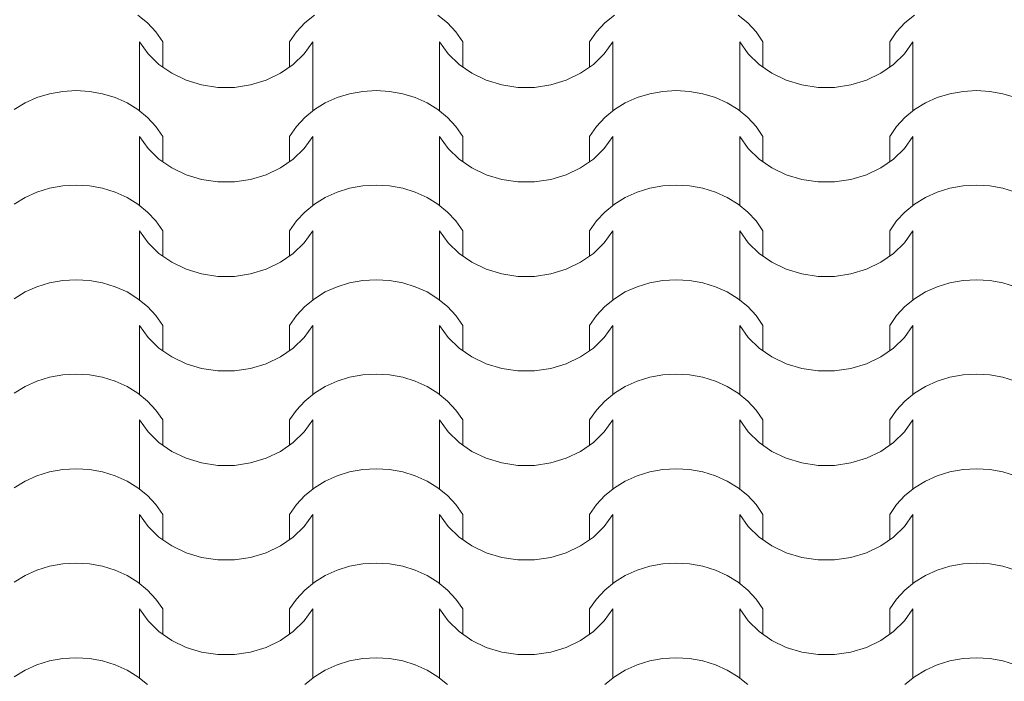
# Model space of a CAD drawing. Extents: x -631805 to -376315, y -40155 to 84873.
# Tile 249 of 256: x -485976 to -484643, y 69260 to 70157. Entities that reach past the tile are written whole.
import ezdxf

# ---------------------------------------------------------------- set-up
doc = ezdxf.new("R2010")
doc.units = 0
doc.header["$MEASUREMENT"] = 0
doc.linetypes.add('Dashed', pattern=[564.444447, 282.222223, -282.222223])
doc.layers.add('arch wypelnienia_Nr_Pióra__102', color=252, linetype='Continuous', lineweight=9)

# ---------------------------------------------------------------- blocks, each defined once
blk = doc.blocks.new('*X885')
at = {"layer": 'arch wypelnienia_Nr_Pióra__102', "linetype": 'Continuous'}
for p, q in [((-487501.3, 134625), (-487514.4, 134635.7)), ((-487275.4, 134635.7), (-487288.5, 134625)), ((-487094.9, 134625), (-487108, 134635.7)), ((-486869, 134635.7), (-486882.1, 134625)), ((-486688.5, 134625), (-486701.6, 134635.7)), ((-486462.6, 134635.7), (-486475.7, 134625)), ((-487490, 134612.8), (-487501.3, 134625)), ((-487288.5, 134625), (-487299.8, 134612.8)), ((-487083.6, 134612.8), (-487094.9, 134625)), ((-486882.1, 134625), (-486893.4, 134612.8)), ((-486677.2, 134612.8), (-486688.5, 134625)), ((-486475.7, 134625), (-486487, 134612.8)), ((-487480.8, 134599.4), (-487490, 134612.8)), ((-487299.8, 134612.8), (-487309, 134599.4)), ((-487074.4, 134599.4), (-487083.6, 134612.8)), ((-486893.4, 134612.8), (-486902.6, 134599.4)), ((-486668, 134599.4), (-486677.2, 134612.8)), ((-486487, 134612.8), (-486496.2, 134599.4)), ((-487512.2, 134525.1), (-487512.2, 134599.4)), ((-487512.2, 134599.4), (-487500.6, 134583.2)), ((-487480.8, 134565.3), (-487480.8, 134599.4)), ((-487309, 134565.3), (-487309, 134599.4)), ((-487289.2, 134583.2), (-487277.6, 134599.4)), ((-487277.6, 134525.1), (-487277.6, 134599.4)), ((-487105.8, 134525.1), (-487105.8, 134599.4)), ((-487105.8, 134599.4), (-487094.2, 134583.2)), ((-487074.4, 134565.3), (-487074.4, 134599.4)), ((-486902.6, 134565.3), (-486902.6, 134599.4)), ((-486882.8, 134583.2), (-486871.2, 134599.4)), ((-486871.2, 134525.1), (-486871.2, 134599.4)), ((-486699.4, 134525.1), (-486699.4, 134599.4)), ((-486699.4, 134599.4), (-486687.8, 134583.2)), ((-486668, 134565.3), (-486668, 134599.4)), ((-486496.2, 134565.3), (-486496.2, 134599.4)), ((-486476.4, 134583.2), (-486464.8, 134599.4)), ((-486464.8, 134525.1), (-486464.8, 134599.4)), ((-487512.2, 134506), (-487512.2, 134580.4)), ((-487500.6, 134583.2), (-487485.9, 134568.8)), ((-487303.9, 134568.8), (-487289.2, 134583.2)), ((-487277.6, 134506), (-487277.6, 134580.4)), ((-487105.8, 134506), (-487105.8, 134580.4)), ((-487094.2, 134583.2), (-487079.5, 134568.8)), ((-486897.5, 134568.8), (-486882.8, 134583.2)), ((-486871.2, 134506), (-486871.2, 134580.4)), ((-486699.4, 134506), (-486699.4, 134580.4)), ((-486687.8, 134583.2), (-486673.1, 134568.8)), ((-486491.1, 134568.8), (-486476.4, 134583.2)), ((-486464.8, 134506), (-486464.8, 134580.4)), ((-487485.9, 134568.8), (-487468.6, 134556.8)), ((-487321.2, 134556.8), (-487303.9, 134568.8)), ((-487079.5, 134568.8), (-487062.2, 134556.8)), ((-486914.8, 134556.8), (-486897.5, 134568.8)), ((-486673.1, 134568.8), (-486655.8, 134556.8)), ((-486508.4, 134556.8), (-486491.1, 134568.8)), ((-487468.6, 134556.8), (-487449.1, 134547.5)), ((-487340.7, 134547.5), (-487321.2, 134556.8)), ((-487062.2, 134556.8), (-487042.7, 134547.5)), ((-486934.3, 134547.5), (-486914.8, 134556.8)), ((-486655.8, 134556.8), (-486636.3, 134547.5)), ((-486527.9, 134547.5), (-486508.4, 134556.8)), ((-487449.1, 134547.5), (-487428.1, 134541.1)), ((-487428.1, 134541.1), (-487406.1, 134537.8)), ((-487406.1, 134537.8), (-487394.9, 134537.8)), ((-487394.9, 134537.8), (-487383.7, 134537.8)), ((-487383.7, 134537.8), (-487361.7, 134541.1)), ((-487361.7, 134541.1), (-487340.7, 134547.5)), ((-487042.7, 134547.5), (-487021.7, 134541.1)), ((-487021.7, 134541.1), (-486999.7, 134537.8)), ((-486999.7, 134537.8), (-486988.5, 134537.8)), ((-486988.5, 134537.8), (-486977.3, 134537.8)), ((-486977.3, 134537.8), (-486955.3, 134541.1)), ((-486955.3, 134541.1), (-486934.3, 134547.5)), ((-486636.3, 134547.5), (-486615.3, 134541.1)), ((-486615.3, 134541.1), (-486593.3, 134537.8)), ((-486593.3, 134537.8), (-486582.1, 134537.8)), ((-486582.1, 134537.8), (-486570.9, 134537.8)), ((-486570.9, 134537.8), (-486548.9, 134541.1)), ((-486548.9, 134541.1), (-486527.9, 134547.5)), ((-487651, 134523.9), (-487667.1, 134516.6)), ((-487634, 134529.1), (-487651, 134523.9)), ((-487616.2, 134532.3), (-487634, 134529.1)), ((-487598.1, 134533.4), (-487616.2, 134532.3)), ((-487580, 134532.3), (-487598.1, 134533.4)), ((-487562.2, 134529.1), (-487580, 134532.3)), ((-487545.2, 134523.9), (-487562.2, 134529.1)), ((-487529.1, 134516.6), (-487545.2, 134523.9)), ((-487244.6, 134523.9), (-487260.7, 134516.6)), ((-487227.6, 134529.1), (-487244.6, 134523.9)), ((-487209.8, 134532.3), (-487227.6, 134529.1)), ((-487191.7, 134533.4), (-487209.8, 134532.3)), ((-487173.6, 134532.3), (-487191.7, 134533.4)), ((-487155.8, 134529.1), (-487173.6, 134532.3)), ((-487138.8, 134523.9), (-487155.8, 134529.1)), ((-487122.7, 134516.6), (-487138.8, 134523.9)), ((-486838.2, 134523.9), (-486854.3, 134516.6)), ((-486821.2, 134529.1), (-486838.2, 134523.9)), ((-486803.4, 134532.3), (-486821.2, 134529.1)), ((-486785.3, 134533.4), (-486803.4, 134532.3)), ((-486767.2, 134532.3), (-486785.3, 134533.4)), ((-486749.4, 134529.1), (-486767.2, 134532.3)), ((-486732.4, 134523.9), (-486749.4, 134529.1)), ((-486716.3, 134516.6), (-486732.4, 134523.9)), ((-486431.8, 134523.9), (-486447.9, 134516.6)), ((-486414.8, 134529.1), (-486431.8, 134523.9)), ((-486397, 134532.3), (-486414.8, 134529.1)), ((-486378.9, 134533.4), (-486397, 134532.3)), ((-486360.8, 134532.3), (-486378.9, 134533.4)), ((-486343, 134529.1), (-486360.8, 134532.3)), ((-486326, 134523.9), (-486343, 134529.1)), ((-487667.1, 134516.6), (-487681.8, 134507.6)), ((-487514.4, 134507.6), (-487529.1, 134516.6)), ((-487260.7, 134516.6), (-487275.4, 134507.6)), ((-487108, 134507.6), (-487122.7, 134516.6)), ((-486854.3, 134516.6), (-486869, 134507.6)), ((-486701.6, 134507.6), (-486716.3, 134516.6)), ((-486447.9, 134516.6), (-486462.6, 134507.6)), ((-487501.3, 134496.9), (-487514.4, 134507.6)), ((-487490, 134484.7), (-487501.3, 134496.9)), ((-487288.5, 134496.9), (-487299.8, 134484.7)), ((-487275.4, 134507.6), (-487288.5, 134496.9)), ((-487094.9, 134496.9), (-487108, 134507.6)), ((-487083.6, 134484.7), (-487094.9, 134496.9)), ((-486882.1, 134496.9), (-486893.4, 134484.7)), ((-486869, 134507.6), (-486882.1, 134496.9)), ((-486688.5, 134496.9), (-486701.6, 134507.6)), ((-486677.2, 134484.7), (-486688.5, 134496.9)), ((-486475.7, 134496.9), (-486487, 134484.7)), ((-486462.6, 134507.6), (-486475.7, 134496.9)), ((-487480.8, 134471.4), (-487490, 134484.7)), ((-487299.8, 134484.7), (-487309, 134471.4)), ((-487074.4, 134471.4), (-487083.6, 134484.7)), ((-486893.4, 134484.7), (-486902.6, 134471.4)), ((-486668, 134471.4), (-486677.2, 134484.7)), ((-486487, 134484.7), (-486496.2, 134471.4)), ((-487512.2, 134397), (-487512.2, 134471.4)), ((-487512.2, 134471.4), (-487500.6, 134455.1)), ((-487480.8, 134437.2), (-487480.8, 134471.4)), ((-487309, 134437.2), (-487309, 134471.4)), ((-487289.2, 134455.1), (-487277.6, 134471.4)), ((-487277.6, 134397), (-487277.6, 134471.4)), ((-487105.8, 134397), (-487105.8, 134471.4)), ((-487105.8, 134471.4), (-487094.2, 134455.1)), ((-487074.4, 134437.2), (-487074.4, 134471.4)), ((-486902.6, 134437.2), (-486902.6, 134471.4)), ((-486882.8, 134455.1), (-486871.2, 134471.4)), ((-486871.2, 134397), (-486871.2, 134471.4)), ((-486699.4, 134397), (-486699.4, 134471.4)), ((-486699.4, 134471.4), (-486687.8, 134455.1)), ((-486668, 134437.2), (-486668, 134471.4)), ((-486496.2, 134437.2), (-486496.2, 134471.4)), ((-486476.4, 134455.1), (-486464.8, 134471.4)), ((-486464.8, 134397), (-486464.8, 134471.4)), ((-487500.6, 134455.1), (-487485.9, 134440.7)), ((-487303.9, 134440.7), (-487289.2, 134455.1)), ((-487094.2, 134455.1), (-487079.5, 134440.7)), ((-486897.5, 134440.7), (-486882.8, 134455.1)), ((-486687.8, 134455.1), (-486673.1, 134440.7)), ((-486491.1, 134440.7), (-486476.4, 134455.1)), ((-487512.2, 134377.9), (-487512.2, 134452.3)), ((-487277.6, 134377.9), (-487277.6, 134452.3)), ((-487105.8, 134377.9), (-487105.8, 134452.3)), ((-486871.2, 134377.9), (-486871.2, 134452.3)), ((-486699.4, 134377.9), (-486699.4, 134452.3)), ((-486464.8, 134377.9), (-486464.8, 134452.3)), ((-487485.9, 134440.7), (-487468.6, 134428.7)), ((-487468.6, 134428.7), (-487449.1, 134419.4)), ((-487340.7, 134419.4), (-487321.2, 134428.7)), ((-487321.2, 134428.7), (-487303.9, 134440.7)), ((-487079.5, 134440.7), (-487062.2, 134428.7)), ((-487062.2, 134428.7), (-487042.7, 134419.4)), ((-486934.3, 134419.4), (-486914.8, 134428.7)), ((-486914.8, 134428.7), (-486897.5, 134440.7)), ((-486673.1, 134440.7), (-486655.8, 134428.7)), ((-486655.8, 134428.7), (-486636.3, 134419.4)), ((-486527.9, 134419.4), (-486508.4, 134428.7)), ((-486508.4, 134428.7), (-486491.1, 134440.7)), ((-487449.1, 134419.4), (-487428.1, 134413)), ((-487361.7, 134413), (-487340.7, 134419.4)), ((-487042.7, 134419.4), (-487021.7, 134413)), ((-486955.3, 134413), (-486934.3, 134419.4)), ((-486636.3, 134419.4), (-486615.3, 134413)), ((-486548.9, 134413), (-486527.9, 134419.4)), ((-487616.2, 134404.2), (-487634, 134401)), ((-487598.1, 134405.3), (-487616.2, 134404.2)), ((-487580, 134404.2), (-487598.1, 134405.3)), ((-487562.2, 134401), (-487580, 134404.2)), ((-487428.1, 134413), (-487406.1, 134409.8)), ((-487406.1, 134409.8), (-487394.9, 134409.8)), ((-487394.9, 134409.8), (-487383.7, 134409.8)), ((-487383.7, 134409.8), (-487361.7, 134413)), ((-487209.8, 134404.2), (-487227.6, 134401)), ((-487191.7, 134405.3), (-487209.8, 134404.2)), ((-487173.6, 134404.2), (-487191.7, 134405.3)), ((-487155.8, 134401), (-487173.6, 134404.2)), ((-487021.7, 134413), (-486999.7, 134409.8)), ((-486999.7, 134409.8), (-486988.5, 134409.8)), ((-486988.5, 134409.8), (-486977.3, 134409.8)), ((-486977.3, 134409.8), (-486955.3, 134413)), ((-486803.4, 134404.2), (-486821.2, 134401)), ((-486785.3, 134405.3), (-486803.4, 134404.2)), ((-486767.2, 134404.2), (-486785.3, 134405.3)), ((-486749.4, 134401), (-486767.2, 134404.2)), ((-486615.3, 134413), (-486593.3, 134409.8)), ((-486593.3, 134409.8), (-486582.1, 134409.8)), ((-486582.1, 134409.8), (-486570.9, 134409.8)), ((-486570.9, 134409.8), (-486548.9, 134413)), ((-486397, 134404.2), (-486414.8, 134401)), ((-486378.9, 134405.3), (-486397, 134404.2)), ((-486360.8, 134404.2), (-486378.9, 134405.3)), ((-486343, 134401), (-486360.8, 134404.2)), ((-487667.1, 134388.6), (-487681.8, 134379.5)), ((-487651, 134395.8), (-487667.1, 134388.6)), ((-487634, 134401), (-487651, 134395.8)), ((-487545.2, 134395.8), (-487562.2, 134401)), ((-487529.1, 134388.6), (-487545.2, 134395.8)), ((-487514.4, 134379.5), (-487529.1, 134388.6)), ((-487260.7, 134388.6), (-487275.4, 134379.5)), ((-487244.6, 134395.8), (-487260.7, 134388.6)), ((-487227.6, 134401), (-487244.6, 134395.8)), ((-487138.8, 134395.8), (-487155.8, 134401)), ((-487122.7, 134388.6), (-487138.8, 134395.8)), ((-487108, 134379.5), (-487122.7, 134388.6)), ((-486854.3, 134388.6), (-486869, 134379.5)), ((-486838.2, 134395.8), (-486854.3, 134388.6)), ((-486821.2, 134401), (-486838.2, 134395.8)), ((-486732.4, 134395.8), (-486749.4, 134401)), ((-486716.3, 134388.6), (-486732.4, 134395.8)), ((-486701.6, 134379.5), (-486716.3, 134388.6)), ((-486447.9, 134388.6), (-486462.6, 134379.5)), ((-486431.8, 134395.8), (-486447.9, 134388.6)), ((-486414.8, 134401), (-486431.8, 134395.8)), ((-486326, 134395.8), (-486343, 134401)), ((-487501.3, 134368.8), (-487514.4, 134379.5)), ((-487275.4, 134379.5), (-487288.5, 134368.8)), ((-487094.9, 134368.8), (-487108, 134379.5)), ((-486869, 134379.5), (-486882.1, 134368.8)), ((-486688.5, 134368.8), (-486701.6, 134379.5)), ((-486462.6, 134379.5), (-486475.7, 134368.8)), ((-487490, 134356.7), (-487501.3, 134368.8)), ((-487288.5, 134368.8), (-487299.8, 134356.7)), ((-487083.6, 134356.7), (-487094.9, 134368.8)), ((-486882.1, 134368.8), (-486893.4, 134356.7)), ((-486677.2, 134356.7), (-486688.5, 134368.8)), ((-486475.7, 134368.8), (-486487, 134356.7)), ((-487480.8, 134343.3), (-487490, 134356.7)), ((-487299.8, 134356.7), (-487309, 134343.3)), ((-487074.4, 134343.3), (-487083.6, 134356.7)), ((-486893.4, 134356.7), (-486902.6, 134343.3)), ((-486668, 134343.3), (-486677.2, 134356.7)), ((-486487, 134356.7), (-486496.2, 134343.3)), ((-487512.2, 134268.9), (-487512.2, 134343.3)), ((-487512.2, 134343.3), (-487500.6, 134327)), ((-487480.8, 134309.1), (-487480.8, 134343.3)), ((-487309, 134309.1), (-487309, 134343.3)), ((-487289.2, 134327), (-487277.6, 134343.3)), ((-487277.6, 134268.9), (-487277.6, 134343.3)), ((-487105.8, 134268.9), (-487105.8, 134343.3)), ((-487105.8, 134343.3), (-487094.2, 134327)), ((-487074.4, 134309.1), (-487074.4, 134343.3)), ((-486902.6, 134309.1), (-486902.6, 134343.3)), ((-486882.8, 134327), (-486871.2, 134343.3)), ((-486871.2, 134268.9), (-486871.2, 134343.3)), ((-486699.4, 134268.9), (-486699.4, 134343.3)), ((-486699.4, 134343.3), (-486687.8, 134327)), ((-486668, 134309.1), (-486668, 134343.3)), ((-486496.2, 134309.1), (-486496.2, 134343.3)), ((-486476.4, 134327), (-486464.8, 134343.3)), ((-486464.8, 134268.9), (-486464.8, 134343.3)), ((-487512.2, 134249.9), (-487512.2, 134324.2)), ((-487500.6, 134327), (-487485.9, 134312.7)), ((-487303.9, 134312.7), (-487289.2, 134327)), ((-487277.6, 134249.9), (-487277.6, 134324.2)), ((-487105.8, 134249.9), (-487105.8, 134324.2)), ((-487094.2, 134327), (-487079.5, 134312.7)), ((-486897.5, 134312.7), (-486882.8, 134327)), ((-486871.2, 134249.9), (-486871.2, 134324.2)), ((-486699.4, 134249.9), (-486699.4, 134324.2)), ((-486687.8, 134327), (-486673.1, 134312.7)), ((-486491.1, 134312.7), (-486476.4, 134327)), ((-486464.8, 134249.9), (-486464.8, 134324.2)), ((-487485.9, 134312.7), (-487468.6, 134300.7)), ((-487321.2, 134300.7), (-487303.9, 134312.7)), ((-487079.5, 134312.7), (-487062.2, 134300.7)), ((-486914.8, 134300.7), (-486897.5, 134312.7)), ((-486673.1, 134312.7), (-486655.8, 134300.7)), ((-486508.4, 134300.7), (-486491.1, 134312.7)), ((-487468.6, 134300.7), (-487449.1, 134291.3)), ((-487340.7, 134291.3), (-487321.2, 134300.7)), ((-487062.2, 134300.7), (-487042.7, 134291.3)), ((-486934.3, 134291.3), (-486914.8, 134300.7)), ((-486655.8, 134300.7), (-486636.3, 134291.3)), ((-486527.9, 134291.3), (-486508.4, 134300.7)), ((-487449.1, 134291.3), (-487428.1, 134284.9)), ((-487428.1, 134284.9), (-487406.1, 134281.7)), ((-487406.1, 134281.7), (-487394.9, 134281.7)), ((-487394.9, 134281.7), (-487383.7, 134281.7)), ((-487383.7, 134281.7), (-487361.7, 134284.9)), ((-487361.7, 134284.9), (-487340.7, 134291.3)), ((-487042.7, 134291.3), (-487021.7, 134284.9)), ((-487021.7, 134284.9), (-486999.7, 134281.7)), ((-486999.7, 134281.7), (-486988.5, 134281.7)), ((-486988.5, 134281.7), (-486977.3, 134281.7)), ((-486977.3, 134281.7), (-486955.3, 134284.9)), ((-486955.3, 134284.9), (-486934.3, 134291.3)), ((-486636.3, 134291.3), (-486615.3, 134284.9)), ((-486615.3, 134284.9), (-486593.3, 134281.7)), ((-486593.3, 134281.7), (-486582.1, 134281.7)), ((-486582.1, 134281.7), (-486570.9, 134281.7)), ((-486570.9, 134281.7), (-486548.9, 134284.9)), ((-486548.9, 134284.9), (-486527.9, 134291.3)), ((-487634, 134273), (-487651, 134267.7)), ((-487616.2, 134276.2), (-487634, 134273)), ((-487598.1, 134277.2), (-487616.2, 134276.2)), ((-487580, 134276.2), (-487598.1, 134277.2)), ((-487562.2, 134273), (-487580, 134276.2)), ((-487545.2, 134267.7), (-487562.2, 134273)), ((-487227.6, 134273), (-487244.6, 134267.7)), ((-487209.8, 134276.2), (-487227.6, 134273)), ((-487191.7, 134277.2), (-487209.8, 134276.2)), ((-487173.6, 134276.2), (-487191.7, 134277.2)), ((-487155.8, 134273), (-487173.6, 134276.2)), ((-487138.8, 134267.7), (-487155.8, 134273)), ((-486821.2, 134273), (-486838.2, 134267.7)), ((-486803.4, 134276.2), (-486821.2, 134273)), ((-486785.3, 134277.2), (-486803.4, 134276.2)), ((-486767.2, 134276.2), (-486785.3, 134277.2)), ((-486749.4, 134273), (-486767.2, 134276.2)), ((-486732.4, 134267.7), (-486749.4, 134273)), ((-486414.8, 134273), (-486431.8, 134267.7)), ((-486397, 134276.2), (-486414.8, 134273)), ((-486378.9, 134277.2), (-486397, 134276.2)), ((-486360.8, 134276.2), (-486378.9, 134277.2)), ((-486343, 134273), (-486360.8, 134276.2)), ((-486326, 134267.7), (-486343, 134273)), ((-487667.1, 134260.5), (-487681.8, 134251.4)), ((-487651, 134267.7), (-487667.1, 134260.5)), ((-487529.1, 134260.5), (-487545.2, 134267.7)), ((-487514.4, 134251.4), (-487529.1, 134260.5)), ((-487260.7, 134260.5), (-487275.4, 134251.4)), ((-487244.6, 134267.7), (-487260.7, 134260.5)), ((-487122.7, 134260.5), (-487138.8, 134267.7)), ((-487108, 134251.4), (-487122.7, 134260.5)), ((-486854.3, 134260.5), (-486869, 134251.4)), ((-486838.2, 134267.7), (-486854.3, 134260.5)), ((-486716.3, 134260.5), (-486732.4, 134267.7)), ((-486701.6, 134251.4), (-486716.3, 134260.5)), ((-486447.9, 134260.5), (-486462.6, 134251.4)), ((-486431.8, 134267.7), (-486447.9, 134260.5)), ((-487501.3, 134240.7), (-487514.4, 134251.4)), ((-487275.4, 134251.4), (-487288.5, 134240.7)), ((-487094.9, 134240.7), (-487108, 134251.4)), ((-486869, 134251.4), (-486882.1, 134240.7)), ((-486688.5, 134240.7), (-486701.6, 134251.4)), ((-486462.6, 134251.4), (-486475.7, 134240.7)), ((-487490, 134228.6), (-487501.3, 134240.7)), ((-487480.8, 134215.2), (-487490, 134228.6)), ((-487299.8, 134228.6), (-487309, 134215.2)), ((-487288.5, 134240.7), (-487299.8, 134228.6)), ((-487083.6, 134228.6), (-487094.9, 134240.7)), ((-487074.4, 134215.2), (-487083.6, 134228.6)), ((-486893.4, 134228.6), (-486902.6, 134215.2)), ((-486882.1, 134240.7), (-486893.4, 134228.6)), ((-486677.2, 134228.6), (-486688.5, 134240.7)), ((-486668, 134215.2), (-486677.2, 134228.6)), ((-486487, 134228.6), (-486496.2, 134215.2)), ((-486475.7, 134240.7), (-486487, 134228.6)), ((-487512.2, 134140.9), (-487512.2, 134215.2)), ((-487512.2, 134215.2), (-487500.6, 134199)), ((-487480.8, 134181.1), (-487480.8, 134215.2)), ((-487309, 134181.1), (-487309, 134215.2)), ((-487289.2, 134199), (-487277.6, 134215.2)), ((-487277.6, 134140.9), (-487277.6, 134215.2)), ((-487105.8, 134140.9), (-487105.8, 134215.2)), ((-487105.8, 134215.2), (-487094.2, 134199)), ((-487074.4, 134181.1), (-487074.4, 134215.2)), ((-486902.6, 134181.1), (-486902.6, 134215.2)), ((-486882.8, 134199), (-486871.2, 134215.2)), ((-486871.2, 134140.9), (-486871.2, 134215.2)), ((-486699.4, 134140.9), (-486699.4, 134215.2)), ((-486699.4, 134215.2), (-486687.8, 134199)), ((-486668, 134181.1), (-486668, 134215.2)), ((-486496.2, 134181.1), (-486496.2, 134215.2)), ((-486476.4, 134199), (-486464.8, 134215.2)), ((-486464.8, 134140.9), (-486464.8, 134215.2)), ((-487512.2, 134121.8), (-487512.2, 134196.2)), ((-487500.6, 134199), (-487485.9, 134184.6)), ((-487303.9, 134184.6), (-487289.2, 134199)), ((-487277.6, 134121.8), (-487277.6, 134196.2)), ((-487105.8, 134121.8), (-487105.8, 134196.2)), ((-487094.2, 134199), (-487079.5, 134184.6)), ((-486897.5, 134184.6), (-486882.8, 134199)), ((-486871.2, 134121.8), (-486871.2, 134196.2)), ((-486699.4, 134121.8), (-486699.4, 134196.2)), ((-486687.8, 134199), (-486673.1, 134184.6)), ((-486491.1, 134184.6), (-486476.4, 134199)), ((-486464.8, 134121.8), (-486464.8, 134196.2)), ((-487485.9, 134184.6), (-487468.6, 134172.6)), ((-487321.2, 134172.6), (-487303.9, 134184.6)), ((-487079.5, 134184.6), (-487062.2, 134172.6)), ((-486914.8, 134172.6), (-486897.5, 134184.6)), ((-486673.1, 134184.6), (-486655.8, 134172.6)), ((-486508.4, 134172.6), (-486491.1, 134184.6)), ((-487468.6, 134172.6), (-487449.1, 134163.3)), ((-487449.1, 134163.3), (-487428.1, 134156.9)), ((-487361.7, 134156.9), (-487340.7, 134163.3)), ((-487340.7, 134163.3), (-487321.2, 134172.6)), ((-487062.2, 134172.6), (-487042.7, 134163.3)), ((-487042.7, 134163.3), (-487021.7, 134156.9)), ((-486955.3, 134156.9), (-486934.3, 134163.3)), ((-486934.3, 134163.3), (-486914.8, 134172.6)), ((-486655.8, 134172.6), (-486636.3, 134163.3)), ((-486636.3, 134163.3), (-486615.3, 134156.9)), ((-486548.9, 134156.9), (-486527.9, 134163.3)), ((-486527.9, 134163.3), (-486508.4, 134172.6)), ((-487616.2, 134148.1), (-487634, 134144.9)), ((-487598.1, 134149.2), (-487616.2, 134148.1)), ((-487580, 134148.1), (-487598.1, 134149.2)), ((-487562.2, 134144.9), (-487580, 134148.1)), ((-487428.1, 134156.9), (-487406.1, 134153.6)), ((-487406.1, 134153.6), (-487394.9, 134153.6)), ((-487394.9, 134153.6), (-487383.7, 134153.6)), ((-487383.7, 134153.6), (-487361.7, 134156.9)), ((-487209.8, 134148.1), (-487227.6, 134144.9)), ((-487191.7, 134149.2), (-487209.8, 134148.1)), ((-487173.6, 134148.1), (-487191.7, 134149.2)), ((-487155.8, 134144.9), (-487173.6, 134148.1)), ((-487021.7, 134156.9), (-486999.7, 134153.6)), ((-486999.7, 134153.6), (-486988.5, 134153.6)), ((-486988.5, 134153.6), (-486977.3, 134153.6)), ((-486977.3, 134153.6), (-486955.3, 134156.9)), ((-486803.4, 134148.1), (-486821.2, 134144.9)), ((-486785.3, 134149.2), (-486803.4, 134148.1)), ((-486767.2, 134148.1), (-486785.3, 134149.2)), ((-486749.4, 134144.9), (-486767.2, 134148.1)), ((-486615.3, 134156.9), (-486593.3, 134153.6)), ((-486593.3, 134153.6), (-486582.1, 134153.6)), ((-486582.1, 134153.6), (-486570.9, 134153.6)), ((-486570.9, 134153.6), (-486548.9, 134156.9)), ((-486397, 134148.1), (-486414.8, 134144.9)), ((-486378.9, 134149.2), (-486397, 134148.1)), ((-486360.8, 134148.1), (-486378.9, 134149.2)), ((-486343, 134144.9), (-486360.8, 134148.1)), ((-487651, 134139.6), (-487667.1, 134132.4)), ((-487634, 134144.9), (-487651, 134139.6)), ((-487545.2, 134139.6), (-487562.2, 134144.9)), ((-487529.1, 134132.4), (-487545.2, 134139.6)), ((-487244.6, 134139.6), (-487260.7, 134132.4)), ((-487227.6, 134144.9), (-487244.6, 134139.6)), ((-487138.8, 134139.6), (-487155.8, 134144.9)), ((-487122.7, 134132.4), (-487138.8, 134139.6)), ((-486838.2, 134139.6), (-486854.3, 134132.4)), ((-486821.2, 134144.9), (-486838.2, 134139.6)), ((-486732.4, 134139.6), (-486749.4, 134144.9)), ((-486716.3, 134132.4), (-486732.4, 134139.6)), ((-486431.8, 134139.6), (-486447.9, 134132.4)), ((-486414.8, 134144.9), (-486431.8, 134139.6)), ((-486326, 134139.6), (-486343, 134144.9)), ((-487667.1, 134132.4), (-487681.8, 134123.4)), ((-487514.4, 134123.4), (-487529.1, 134132.4)), ((-487501.3, 134112.7), (-487514.4, 134123.4)), ((-487275.4, 134123.4), (-487288.5, 134112.7)), ((-487260.7, 134132.4), (-487275.4, 134123.4)), ((-487108, 134123.4), (-487122.7, 134132.4)), ((-487094.9, 134112.7), (-487108, 134123.4)), ((-486869, 134123.4), (-486882.1, 134112.7)), ((-486854.3, 134132.4), (-486869, 134123.4)), ((-486701.6, 134123.4), (-486716.3, 134132.4)), ((-486688.5, 134112.7), (-486701.6, 134123.4)), ((-486462.6, 134123.4), (-486475.7, 134112.7)), ((-486447.9, 134132.4), (-486462.6, 134123.4)), ((-487490, 134100.5), (-487501.3, 134112.7)), ((-487288.5, 134112.7), (-487299.8, 134100.5)), ((-487083.6, 134100.5), (-487094.9, 134112.7)), ((-486882.1, 134112.7), (-486893.4, 134100.5)), ((-486677.2, 134100.5), (-486688.5, 134112.7)), ((-486475.7, 134112.7), (-486487, 134100.5)), ((-487480.8, 134087.2), (-487490, 134100.5)), ((-487299.8, 134100.5), (-487309, 134087.2)), ((-487074.4, 134087.2), (-487083.6, 134100.5)), ((-486893.4, 134100.5), (-486902.6, 134087.2)), ((-486668, 134087.2), (-486677.2, 134100.5)), ((-486487, 134100.5), (-486496.2, 134087.2)), ((-487512.2, 134012.8), (-487512.2, 134087.2)), ((-487512.2, 134087.2), (-487500.6, 134070.9)), ((-487480.8, 134053), (-487480.8, 134087.2)), ((-487309, 134053), (-487309, 134087.2)), ((-487289.2, 134070.9), (-487277.6, 134087.2)), ((-487277.6, 134012.8), (-487277.6, 134087.2)), ((-487105.8, 134012.8), (-487105.8, 134087.2)), ((-487105.8, 134087.2), (-487094.2, 134070.9)), ((-487074.4, 134053), (-487074.4, 134087.2)), ((-486902.6, 134053), (-486902.6, 134087.2)), ((-486882.8, 134070.9), (-486871.2, 134087.2)), ((-486871.2, 134012.8), (-486871.2, 134087.2)), ((-486699.4, 134012.8), (-486699.4, 134087.2)), ((-486699.4, 134087.2), (-486687.8, 134070.9)), ((-486668, 134053), (-486668, 134087.2)), ((-486496.2, 134053), (-486496.2, 134087.2)), ((-486476.4, 134070.9), (-486464.8, 134087.2)), ((-486464.8, 134012.8), (-486464.8, 134087.2)), ((-487512.2, 133993.7), (-487512.2, 134068.1)), ((-487500.6, 134070.9), (-487485.9, 134056.5)), ((-487303.9, 134056.5), (-487289.2, 134070.9)), ((-487277.6, 133993.7), (-487277.6, 134068.1)), ((-487105.8, 133993.7), (-487105.8, 134068.1)), ((-487094.2, 134070.9), (-487079.5, 134056.5)), ((-486897.5, 134056.5), (-486882.8, 134070.9)), ((-486871.2, 133993.7), (-486871.2, 134068.1)), ((-486699.4, 133993.7), (-486699.4, 134068.1)), ((-486687.8, 134070.9), (-486673.1, 134056.5)), ((-486491.1, 134056.5), (-486476.4, 134070.9)), ((-486464.8, 133993.7), (-486464.8, 134068.1)), ((-487485.9, 134056.5), (-487468.6, 134044.5)), ((-487321.2, 134044.5), (-487303.9, 134056.5)), ((-487079.5, 134056.5), (-487062.2, 134044.5)), ((-486914.8, 134044.5), (-486897.5, 134056.5)), ((-486673.1, 134056.5), (-486655.8, 134044.5)), ((-486508.4, 134044.5), (-486491.1, 134056.5)), ((-487468.6, 134044.5), (-487449.1, 134035.2)), ((-487340.7, 134035.2), (-487321.2, 134044.5)), ((-487062.2, 134044.5), (-487042.7, 134035.2)), ((-486934.3, 134035.2), (-486914.8, 134044.5)), ((-486655.8, 134044.5), (-486636.3, 134035.2)), ((-486527.9, 134035.2), (-486508.4, 134044.5)), ((-487449.1, 134035.2), (-487428.1, 134028.8)), ((-487428.1, 134028.8), (-487406.1, 134025.6)), ((-487383.7, 134025.6), (-487361.7, 134028.8)), ((-487361.7, 134028.8), (-487340.7, 134035.2)), ((-487042.7, 134035.2), (-487021.7, 134028.8)), ((-487021.7, 134028.8), (-486999.7, 134025.6)), ((-486977.3, 134025.6), (-486955.3, 134028.8)), ((-486955.3, 134028.8), (-486934.3, 134035.2)), ((-486636.3, 134035.2), (-486615.3, 134028.8)), ((-486615.3, 134028.8), (-486593.3, 134025.6)), ((-486570.9, 134025.6), (-486548.9, 134028.8)), ((-486548.9, 134028.8), (-486527.9, 134035.2)), ((-487634, 134016.8), (-487651, 134011.6)), ((-487616.2, 134020), (-487634, 134016.8)), ((-487598.1, 134021.1), (-487616.2, 134020)), ((-487580, 134020), (-487598.1, 134021.1)), ((-487562.2, 134016.8), (-487580, 134020)), ((-487545.2, 134011.6), (-487562.2, 134016.8)), ((-487406.1, 134025.6), (-487394.9, 134025.6)), ((-487394.9, 134025.6), (-487383.7, 134025.6)), ((-487227.6, 134016.8), (-487244.6, 134011.6)), ((-487209.8, 134020), (-487227.6, 134016.8)), ((-487191.7, 134021.1), (-487209.8, 134020)), ((-487173.6, 134020), (-487191.7, 134021.1)), ((-487155.8, 134016.8), (-487173.6, 134020)), ((-487138.8, 134011.6), (-487155.8, 134016.8)), ((-486999.7, 134025.6), (-486988.5, 134025.6)), ((-486988.5, 134025.6), (-486977.3, 134025.6)), ((-486821.2, 134016.8), (-486838.2, 134011.6)), ((-486803.4, 134020), (-486821.2, 134016.8)), ((-486785.3, 134021.1), (-486803.4, 134020)), ((-486767.2, 134020), (-486785.3, 134021.1)), ((-486749.4, 134016.8), (-486767.2, 134020)), ((-486732.4, 134011.6), (-486749.4, 134016.8)), ((-486593.3, 134025.6), (-486582.1, 134025.6)), ((-486582.1, 134025.6), (-486570.9, 134025.6)), ((-486414.8, 134016.8), (-486431.8, 134011.6)), ((-486397, 134020), (-486414.8, 134016.8)), ((-486378.9, 134021.1), (-486397, 134020)), ((-486360.8, 134020), (-486378.9, 134021.1)), ((-486343, 134016.8), (-486360.8, 134020)), ((-486326, 134011.6), (-486343, 134016.8)), ((-487667.1, 134004.4), (-487681.8, 133995.3)), ((-487651, 134011.6), (-487667.1, 134004.4)), ((-487529.1, 134004.4), (-487545.2, 134011.6)), ((-487514.4, 133995.3), (-487529.1, 134004.4)), ((-487260.7, 134004.4), (-487275.4, 133995.3)), ((-487244.6, 134011.6), (-487260.7, 134004.4)), ((-487122.7, 134004.4), (-487138.8, 134011.6)), ((-487108, 133995.3), (-487122.7, 134004.4)), ((-486854.3, 134004.4), (-486869, 133995.3)), ((-486838.2, 134011.6), (-486854.3, 134004.4)), ((-486716.3, 134004.4), (-486732.4, 134011.6)), ((-486701.6, 133995.3), (-486716.3, 134004.4)), ((-486447.9, 134004.4), (-486462.6, 133995.3)), ((-486431.8, 134011.6), (-486447.9, 134004.4)), ((-487501.3, 133984.6), (-487514.4, 133995.3)), ((-487275.4, 133995.3), (-487288.5, 133984.6)), ((-487094.9, 133984.6), (-487108, 133995.3)), ((-486869, 133995.3), (-486882.1, 133984.6)), ((-486688.5, 133984.6), (-486701.6, 133995.3)), ((-486462.6, 133995.3), (-486475.7, 133984.6)), ((-487490, 133972.5), (-487501.3, 133984.6)), ((-487288.5, 133984.6), (-487299.8, 133972.5)), ((-487083.6, 133972.5), (-487094.9, 133984.6)), ((-486882.1, 133984.6), (-486893.4, 133972.5)), ((-486677.2, 133972.5), (-486688.5, 133984.6)), ((-486475.7, 133984.6), (-486487, 133972.5)), ((-487480.8, 133959.1), (-487490, 133972.5)), ((-487299.8, 133972.5), (-487309, 133959.1)), ((-487074.4, 133959.1), (-487083.6, 133972.5)), ((-486893.4, 133972.5), (-486902.6, 133959.1)), ((-486668, 133959.1), (-486677.2, 133972.5)), ((-486487, 133972.5), (-486496.2, 133959.1)), ((-487512.2, 133884.7), (-487512.2, 133959.1)), ((-487512.2, 133959.1), (-487500.6, 133942.8)), ((-487480.8, 133924.9), (-487480.8, 133959.1)), ((-487309, 133924.9), (-487309, 133959.1)), ((-487289.2, 133942.8), (-487277.6, 133959.1)), ((-487277.6, 133884.7), (-487277.6, 133959.1)), ((-487105.8, 133884.7), (-487105.8, 133959.1)), ((-487105.8, 133959.1), (-487094.2, 133942.8)), ((-487074.4, 133924.9), (-487074.4, 133959.1)), ((-486902.6, 133924.9), (-486902.6, 133959.1)), ((-486882.8, 133942.8), (-486871.2, 133959.1)), ((-486871.2, 133884.7), (-486871.2, 133959.1)), ((-486699.4, 133884.7), (-486699.4, 133959.1)), ((-486699.4, 133959.1), (-486687.8, 133942.8)), ((-486668, 133924.9), (-486668, 133959.1)), ((-486496.2, 133924.9), (-486496.2, 133959.1)), ((-486476.4, 133942.8), (-486464.8, 133959.1)), ((-486464.8, 133884.7), (-486464.8, 133959.1)), ((-487512.2, 133865.7), (-487512.2, 133940)), ((-487500.6, 133942.8), (-487485.9, 133928.5)), ((-487303.9, 133928.5), (-487289.2, 133942.8)), ((-487277.6, 133865.7), (-487277.6, 133940)), ((-487105.8, 133865.7), (-487105.8, 133940)), ((-487094.2, 133942.8), (-487079.5, 133928.5)), ((-486897.5, 133928.5), (-486882.8, 133942.8)), ((-486871.2, 133865.7), (-486871.2, 133940)), ((-486699.4, 133865.7), (-486699.4, 133940)), ((-486687.8, 133942.8), (-486673.1, 133928.5)), ((-486491.1, 133928.5), (-486476.4, 133942.8)), ((-486464.8, 133865.7), (-486464.8, 133940)), ((-487485.9, 133928.5), (-487468.6, 133916.4)), ((-487321.2, 133916.4), (-487303.9, 133928.5)), ((-487079.5, 133928.5), (-487062.2, 133916.4)), ((-486914.8, 133916.4), (-486897.5, 133928.5)), ((-486673.1, 133928.5), (-486655.8, 133916.4)), ((-486508.4, 133916.4), (-486491.1, 133928.5)), ((-487468.6, 133916.4), (-487449.1, 133907.1)), ((-487340.7, 133907.1), (-487321.2, 133916.4)), ((-487062.2, 133916.4), (-487042.7, 133907.1)), ((-486934.3, 133907.1), (-486914.8, 133916.4)), ((-486655.8, 133916.4), (-486636.3, 133907.1)), ((-486527.9, 133907.1), (-486508.4, 133916.4)), ((-487449.1, 133907.1), (-487428.1, 133900.7)), ((-487428.1, 133900.7), (-487406.1, 133897.5)), ((-487406.1, 133897.5), (-487394.9, 133897.5)), ((-487394.9, 133897.5), (-487383.7, 133897.5)), ((-487383.7, 133897.5), (-487361.7, 133900.7)), ((-487361.7, 133900.7), (-487340.7, 133907.1)), ((-487042.7, 133907.1), (-487021.7, 133900.7)), ((-487021.7, 133900.7), (-486999.7, 133897.5)), ((-486999.7, 133897.5), (-486988.5, 133897.5)), ((-486988.5, 133897.5), (-486977.3, 133897.5)), ((-486977.3, 133897.5), (-486955.3, 133900.7)), ((-486955.3, 133900.7), (-486934.3, 133907.1)), ((-486636.3, 133907.1), (-486615.3, 133900.7)), ((-486615.3, 133900.7), (-486593.3, 133897.5)), ((-486593.3, 133897.5), (-486582.1, 133897.5)), ((-486582.1, 133897.5), (-486570.9, 133897.5)), ((-486570.9, 133897.5), (-486548.9, 133900.7)), ((-486548.9, 133900.7), (-486527.9, 133907.1)), ((-487651, 133883.5), (-487667.1, 133876.3)), ((-487634, 133888.8), (-487651, 133883.5)), ((-487616.2, 133892), (-487634, 133888.8)), ((-487598.1, 133893), (-487616.2, 133892)), ((-487580, 133892), (-487598.1, 133893)), ((-487562.2, 133888.8), (-487580, 133892)), ((-487545.2, 133883.5), (-487562.2, 133888.8)), ((-487529.1, 133876.3), (-487545.2, 133883.5)), ((-487244.6, 133883.5), (-487260.7, 133876.3)), ((-487227.6, 133888.8), (-487244.6, 133883.5)), ((-487209.8, 133892), (-487227.6, 133888.8)), ((-487191.7, 133893), (-487209.8, 133892)), ((-487173.6, 133892), (-487191.7, 133893)), ((-487155.8, 133888.8), (-487173.6, 133892)), ((-487138.8, 133883.5), (-487155.8, 133888.8)), ((-487122.7, 133876.3), (-487138.8, 133883.5)), ((-486838.2, 133883.5), (-486854.3, 133876.3)), ((-486821.2, 133888.8), (-486838.2, 133883.5)), ((-486803.4, 133892), (-486821.2, 133888.8)), ((-486785.3, 133893), (-486803.4, 133892)), ((-486767.2, 133892), (-486785.3, 133893)), ((-486749.4, 133888.8), (-486767.2, 133892)), ((-486732.4, 133883.5), (-486749.4, 133888.8)), ((-486716.3, 133876.3), (-486732.4, 133883.5)), ((-486431.8, 133883.5), (-486447.9, 133876.3)), ((-486414.8, 133888.8), (-486431.8, 133883.5)), ((-486397, 133892), (-486414.8, 133888.8)), ((-486378.9, 133893), (-486397, 133892)), ((-486360.8, 133892), (-486378.9, 133893)), ((-486343, 133888.8), (-486360.8, 133892)), ((-486326, 133883.5), (-486343, 133888.8)), ((-487667.1, 133876.3), (-487681.8, 133867.2)), ((-487514.4, 133867.2), (-487529.1, 133876.3)), ((-487260.7, 133876.3), (-487275.4, 133867.2)), ((-487108, 133867.2), (-487122.7, 133876.3)), ((-486854.3, 133876.3), (-486869, 133867.2)), ((-486701.6, 133867.2), (-486716.3, 133876.3)), ((-486447.9, 133876.3), (-486462.6, 133867.2)), ((-487501.3, 133856.5), (-487514.4, 133867.2)), ((-487490, 133844.4), (-487501.3, 133856.5)), ((-487288.5, 133856.5), (-487299.8, 133844.4)), ((-487275.4, 133867.2), (-487288.5, 133856.5)), ((-487094.9, 133856.5), (-487108, 133867.2)), ((-487083.6, 133844.4), (-487094.9, 133856.5)), ((-486882.1, 133856.5), (-486893.4, 133844.4)), ((-486869, 133867.2), (-486882.1, 133856.5)), ((-486688.5, 133856.5), (-486701.6, 133867.2)), ((-486677.2, 133844.4), (-486688.5, 133856.5)), ((-486475.7, 133856.5), (-486487, 133844.4)), ((-486462.6, 133867.2), (-486475.7, 133856.5)), ((-487480.8, 133831), (-487490, 133844.4)), ((-487299.8, 133844.4), (-487309, 133831)), ((-487074.4, 133831), (-487083.6, 133844.4)), ((-486893.4, 133844.4), (-486902.6, 133831)), ((-486668, 133831), (-486677.2, 133844.4)), ((-486487, 133844.4), (-486496.2, 133831)), ((-487512.2, 133756.7), (-487512.2, 133831)), ((-487512.2, 133831), (-487500.6, 133814.8)), ((-487480.8, 133796.8), (-487480.8, 133831)), ((-487309, 133796.8), (-487309, 133831)), ((-487289.2, 133814.8), (-487277.6, 133831)), ((-487277.6, 133756.7), (-487277.6, 133831)), ((-487105.8, 133756.7), (-487105.8, 133831)), ((-487105.8, 133831), (-487094.2, 133814.8)), ((-487074.4, 133796.8), (-487074.4, 133831)), ((-486902.6, 133796.8), (-486902.6, 133831)), ((-486882.8, 133814.8), (-486871.2, 133831)), ((-486871.2, 133756.7), (-486871.2, 133831)), ((-486699.4, 133756.7), (-486699.4, 133831)), ((-486699.4, 133831), (-486687.8, 133814.8)), ((-486668, 133796.8), (-486668, 133831)), ((-486496.2, 133796.8), (-486496.2, 133831)), ((-486476.4, 133814.8), (-486464.8, 133831)), ((-486464.8, 133756.7), (-486464.8, 133831)), ((-487500.6, 133814.8), (-487485.9, 133800.4)), ((-487303.9, 133800.4), (-487289.2, 133814.8)), ((-487094.2, 133814.8), (-487079.5, 133800.4)), ((-486897.5, 133800.4), (-486882.8, 133814.8)), ((-486687.8, 133814.8), (-486673.1, 133800.4)), ((-486491.1, 133800.4), (-486476.4, 133814.8)), ((-487512.2, 133737.6), (-487512.2, 133812)), ((-487277.6, 133737.6), (-487277.6, 133812)), ((-487105.8, 133737.6), (-487105.8, 133812)), ((-486871.2, 133737.6), (-486871.2, 133812)), ((-486699.4, 133737.6), (-486699.4, 133812)), ((-486464.8, 133737.6), (-486464.8, 133812)), ((-487485.9, 133800.4), (-487468.6, 133788.4)), ((-487468.6, 133788.4), (-487449.1, 133779)), ((-487340.7, 133779), (-487321.2, 133788.4)), ((-487321.2, 133788.4), (-487303.9, 133800.4)), ((-487079.5, 133800.4), (-487062.2, 133788.4)), ((-487062.2, 133788.4), (-487042.7, 133779)), ((-486934.3, 133779), (-486914.8, 133788.4)), ((-486914.8, 133788.4), (-486897.5, 133800.4)), ((-486673.1, 133800.4), (-486655.8, 133788.4)), ((-486655.8, 133788.4), (-486636.3, 133779)), ((-486527.9, 133779), (-486508.4, 133788.4)), ((-486508.4, 133788.4), (-486491.1, 133800.4)), ((-487449.1, 133779), (-487428.1, 133772.7)), ((-487361.7, 133772.7), (-487340.7, 133779)), ((-487042.7, 133779), (-487021.7, 133772.7)), ((-486955.3, 133772.7), (-486934.3, 133779)), ((-486636.3, 133779), (-486615.3, 133772.7)), ((-486548.9, 133772.7), (-486527.9, 133779)), ((-487616.2, 133763.9), (-487634, 133760.7)), ((-487598.1, 133765), (-487616.2, 133763.9)), ((-487580, 133763.9), (-487598.1, 133765)), ((-487562.2, 133760.7), (-487580, 133763.9)), ((-487428.1, 133772.7), (-487406.1, 133769.4)), ((-487406.1, 133769.4), (-487394.9, 133769.4)), ((-487394.9, 133769.4), (-487383.7, 133769.4)), ((-487383.7, 133769.4), (-487361.7, 133772.7)), ((-487209.8, 133763.9), (-487227.6, 133760.7)), ((-487191.7, 133765), (-487209.8, 133763.9)), ((-487173.6, 133763.9), (-487191.7, 133765)), ((-487155.8, 133760.7), (-487173.6, 133763.9)), ((-487021.7, 133772.7), (-486999.7, 133769.4)), ((-486999.7, 133769.4), (-486988.5, 133769.4)), ((-486988.5, 133769.4), (-486977.3, 133769.4)), ((-486977.3, 133769.4), (-486955.3, 133772.7)), ((-486803.4, 133763.9), (-486821.2, 133760.7)), ((-486785.3, 133765), (-486803.4, 133763.9)), ((-486767.2, 133763.9), (-486785.3, 133765)), ((-486749.4, 133760.7), (-486767.2, 133763.9)), ((-486615.3, 133772.7), (-486593.3, 133769.4)), ((-486593.3, 133769.4), (-486582.1, 133769.4)), ((-486582.1, 133769.4), (-486570.9, 133769.4)), ((-486570.9, 133769.4), (-486548.9, 133772.7)), ((-486397, 133763.9), (-486414.8, 133760.7)), ((-486378.9, 133765), (-486397, 133763.9)), ((-486360.8, 133763.9), (-486378.9, 133765)), ((-486343, 133760.7), (-486360.8, 133763.9)), ((-487667.1, 133748.2), (-487681.8, 133739.2)), ((-487651, 133755.4), (-487667.1, 133748.2)), ((-487634, 133760.7), (-487651, 133755.4)), ((-487545.2, 133755.4), (-487562.2, 133760.7)), ((-487529.1, 133748.2), (-487545.2, 133755.4)), ((-487514.4, 133739.2), (-487529.1, 133748.2)), ((-487260.7, 133748.2), (-487275.4, 133739.2)), ((-487244.6, 133755.4), (-487260.7, 133748.2)), ((-487227.6, 133760.7), (-487244.6, 133755.4)), ((-487138.8, 133755.4), (-487155.8, 133760.7)), ((-487122.7, 133748.2), (-487138.8, 133755.4)), ((-487108, 133739.2), (-487122.7, 133748.2)), ((-486854.3, 133748.2), (-486869, 133739.2)), ((-486838.2, 133755.4), (-486854.3, 133748.2)), ((-486821.2, 133760.7), (-486838.2, 133755.4)), ((-486732.4, 133755.4), (-486749.4, 133760.7)), ((-486716.3, 133748.2), (-486732.4, 133755.4)), ((-486701.6, 133739.2), (-486716.3, 133748.2)), ((-486447.9, 133748.2), (-486462.6, 133739.2)), ((-486431.8, 133755.4), (-486447.9, 133748.2)), ((-486414.8, 133760.7), (-486431.8, 133755.4)), ((-486326, 133755.4), (-486343, 133760.7)), ((-487501.3, 133728.5), (-487514.4, 133739.2)), ((-487275.4, 133739.2), (-487288.5, 133728.5)), ((-487094.9, 133728.5), (-487108, 133739.2)), ((-486869, 133739.2), (-486882.1, 133728.5)), ((-486688.5, 133728.5), (-486701.6, 133739.2)), ((-486462.6, 133739.2), (-486475.7, 133728.5))]:
    blk.add_line(p, q, dxfattribs=at)
blk = doc.blocks.new('Wypełnienie_32')
at = {"layer": 'arch wypelnienia_Nr_Pióra__102', "linetype": 'Dashed'}
blk.add_blockref('*X885', (0, 0), dxfattribs=at)

msp = doc.modelspace()

# ---------------------------------------------------------------- block references
at = {"layer": 'arch wypelnienia_Nr_Pióra__102', "linetype": 'Dashed'}
msp.add_blockref('Wypełnienie_32', (1698, -64472.7), dxfattribs=at)

doc.saveas('drawing.dxf')
